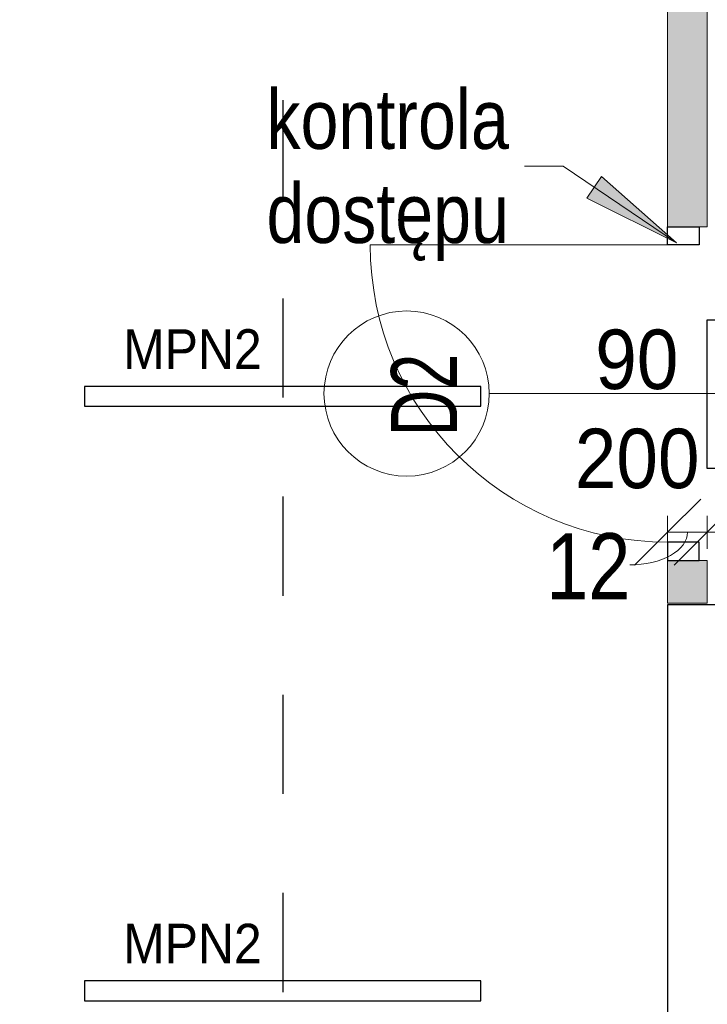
# Model space of a CAD drawing. Header units: centimetres. Extents: x -1631 to 21770, y -8842 to 3590.
# Tile 105 of 150: x -519 to -311, y 1989 to 2288. Entities that reach past the tile are written whole.
import ezdxf

# ---------------------------------------------------------------- set-up
doc = ezdxf.new("R2010")
doc.units = ezdxf.units.CM
doc.linetypes.add('Dash', pattern=[60, 30, -30])
for name, color, linetype, lineweight in [('A-ANNO-DIMS', 211, 'Continuous', 13), ('A-ANNO-DIMS-100', 211, 'Continuous', 13), ('A-ANNO-NOTE', 131, 'Continuous', 9), ('A-DETL', 90, 'Continuous', 9), ('A-DETL-GENF', 92, 'Continuous', 9), ('A-DETL-MEDM', 33, 'Continuous', 13), ('A-DOOR', 31, 'Continuous', 13), ('A-WALL', 113, 'Continuous', 13), ('A-WALL-PATT', 111, 'Continuous', 13), ('G-ANNO-TEXT', 231, 'Continuous', 13)]:
    doc.layers.add(name, color=color, linetype=linetype, lineweight=lineweight)
doc.layers.add('E_oprawy', color=12, linetype='Continuous')
doc.styles.add('Arial', font='arial.ttf', dxfattribs={"width": 0.9, "height": 18})
doc.styles.add('Arial Narrow_5', font='ARIALN.TTF', dxfattribs={"height": 20})
doc.styles.add('Arial Narrow_6', font='ARIALN.TTF', dxfattribs={"height": 18})
doc.styles.add('Arial_1', font='arial.ttf', dxfattribs={"width": 0.7, "height": 20})
doc.dimstyles.new('Diagonal_1_100__0__wewnętrzne', dxfattribs={"dimscale": 30.48, "dimtxt": 20.468619, "dimasz": 0.656168, "dimexe": 0.164042, "dimexo": 0.0625, "dimgap": 0.032808, "dimtad": 1, "dimdec": 0, "dimdsep": 46, "dimtxsty": 'Arial Narrow_5', "dimblk1": 'OBLIQUE', "dimblk2": 'OBLIQUE', "dimsah": 1, "dimcen": 0.09, "dimazin": 0, "dimtfac": 1, "dimtdec": 4, "dimtix": 1, "dimtmove": 1, "dimatfit": 3, "dimfxl": 0, "dimtvp": 1, "dimtolj": 1, "dimtzin": 0, "dimarcsym": 0})
doc.dimstyles.new('Diagonal_1_100__0__wewnętrzne_1', dxfattribs={"dimscale": 30.48, "dimtxt": 20.468619, "dimasz": 0.656168, "dimexe": 0.164042, "dimexo": 0.0625, "dimgap": 0.032808, "dimtad": 1, "dimdec": 0, "dimdsep": 46, "dimtxsty": 'Arial Narrow_5', "dimblk1": 'OBLIQUE', "dimblk2": 'OBLIQUE', "dimsah": 1, "dimcen": 0.09, "dimazin": 0, "dimtfac": 1, "dimtdec": 4, "dimtix": 1, "dimtmove": 0, "dimatfit": 3, "dimfxl": 0, "dimtvp": 1, "dimtolj": 1, "dimtzin": 0, "dimarcsym": 0})

# ---------------------------------------------------------------- blocks, each defined once
blk = doc.blocks.new('DRZWI 1S - automatyczna etykieta - Drzwi 90-2321137-5_piętro III __10_50 m_ - stan projektowany')
at = {"layer": 'A-DETL-GENF'}
for p, q in [((-50.5, 6), (-50.5, -3.5)), ((-45, 6), (-50.5, 6)), ((-45, -3.5), (-45, 6)), ((50.5, 6), (45, 6)), ((45, 6), (45, -3.5)), ((50.5, -3.5), (50.5, 6)), ((-50.5, -3.5), (-45, -3.5)), ((45, -3.5), (50.5, -3.5))]:
    blk.add_line(p, q, dxfattribs=at)
at = {"layer": 'A-DETL-MEDM', "lineweight": 25}
for p, q in [((-45, 6), (-50.5, 6)), ((-50.5, 6), (-50.5, -3.5)), ((-45, -3.5), (-45, 6)), ((45, -3.5), (45, 6)), ((45, 6), (50.5, 6)), ((50.5, 6), (50.5, -3.5)), ((-50.5, -3.5), (-45, -3.5)), ((50.5, -3.5), (45, -3.5))]:
    blk.add_line(p, q, dxfattribs=at)
at = {"layer": 'A-DOOR'}
blk.add_line((45, 6), (45, 96), dxfattribs=at)
blk.add_arc((45, 6), 90, 90, 180, dxfattribs=at)
blk = doc.blocks.new('DIMBLOCK55-5_piętro III __10_50 m_ - stan projektowany')
at = {"layer": 'A-ANNO-DIMS-100', "transparency": 16777216}
for p, q in [((-310.62, 2132.33), (-300.62, 2142.33)), ((-202.62, 2132.33), (-192.62, 2142.33)), ((-310.62, 2127.33), (-310.62, 2137.33)), ((-202.62, 2127.33), (-202.62, 2137.33)), ((-310.62, 2132.33), (-320.62, 2122.33)), ((-202.62, 2132.33), (-310.62, 2132.33)), ((-310.62, 2132.33), (-310.62, 2127.33)), ((-202.62, 2132.33), (-212.62, 2122.33)), ((-202.62, 2132.33), (-202.62, 2127.33))]:
    blk.add_line(p, q, dxfattribs=at)
at = {"layer": 'A-ANNO-DIMS-100', "color": 0, "transparency": 16777216, "insert": (-275.63, 2159.18), "char_height": 20, "width": 45.6158, "attachment_point": 1, "line_spacing_factor": 0.974696, "style": 'Arial Narrow_5'}
blk.add_mtext('108', dxfattribs=at)
blk = doc.blocks.new('_Oblique')
at = {"color": 0, "linetype": 'ByBlock', "lineweight": -2}
blk.add_line((-0.5, -0.5), (0.5, 0.5), dxfattribs=at)
blk = doc.blocks.new('DIMBLOCK56-5_piętro III __10_50 m_ - stan projektowany')
at = {"layer": 'A-ANNO-DIMS-100', "transparency": 16777216}
for p, q in [((-322.62, 2132.33), (-312.62, 2142.33)), ((-310.62, 2132.33), (-300.62, 2142.33)), ((-322.62, 2127.33), (-322.62, 2137.33)), ((-310.62, 2127.33), (-310.62, 2137.33)), ((-322.62, 2132.33), (-332.62, 2122.33)), ((-310.62, 2132.33), (-322.62, 2132.33)), ((-322.62, 2132.33), (-322.62, 2127.33)), ((-310.62, 2132.33), (-320.62, 2122.33)), ((-310.62, 2132.33), (-310.62, 2127.33))]:
    blk.add_line(p, q, dxfattribs=at)
blk.add_ellipse((-334.04, 2132.33), major_axis=(-17.41, 0), ratio=0.567597, start_param=1.570796, end_param=3.141593, dxfattribs=at)
at = {"layer": 'A-ANNO-DIMS-100', "color": 0, "transparency": 16777216, "insert": (-359.38, 2132.05), "char_height": 20, "width": 30.4105, "attachment_point": 1, "line_spacing_factor": 0.974696, "style": 'Arial Narrow_5'}
blk.add_mtext('12', dxfattribs=at)
blk = doc.blocks.new('MPN2')
at = {"layer": 'E_oprawy', "linetype": 'ByBlock'}
blk.add_lwpolyline([(-60, 3), (-60, -3), (60, -3), (60, 3)], close=True, dxfattribs=at)
at = {"layer": 'E_oprawy'}
blk.add_circle((0, 0), 0.00001, dxfattribs=at)
at = {"layer": 'E_oprawy', "color": 4, "style": 'Arial', "width": 0.9}
blk.add_text('MPN2', height=12, dxfattribs=at).set_placement((-48.27, 8.29))
blk = doc.blocks.new('EW_W_GORE')
at = {"layer": 'E_oprawy'}
for points in [[(431.95, 125.13), (425.73, 125.13), (425.73, 113.58), (431.95, 113.58)], [(438.17, 125.13), (434.88, 120.79), (434.88, 117.78), (437.1, 120.71), (437.1, 113.58), (439.24, 113.58), (439.24, 120.71), (441.46, 117.78), (441.46, 120.79)], [(446.02, 124.01, 1), (443.78, 124.01, 1)], [(447.38, 122.28), (448.73, 122.28), (449.62, 120.89), (450.3, 121.32), (450.01, 121.78), (449.13, 123.14), (446.83, 123.14), (445.25, 122.06), (445.1, 121.75), (444.98, 120), (443.37, 120), (443.37, 119.23), (445.7, 119.23), (445.95, 120.1), (446.4, 119.43), (447.05, 118.48), (445.13, 117.18), (445.13, 113.58), (446.14, 113.58), (446.14, 116.64), (448.23, 117.98), (448.23, 115.45), (451.45, 115.46), (451.45, 116.38), (449.24, 116.38), (449.24, 119.27)]]:
    blk.add_hatch(color=3, dxfattribs=at).paths.add_polyline_path(points)
at = {"layer": 'E_oprawy', "color": 3}
for p, q in [((425.73, 125.13), (431.95, 125.13)), ((425.73, 113.58), (425.73, 125.13)), ((431.95, 125.13), (431.95, 113.58)), ((434.88, 120.79), (438.17, 125.13)), ((441.46, 120.79), (438.17, 125.13)), ((444.98, 120), (445.1, 121.75)), ((445.1, 121.75), (445.25, 122.06)), ((445.25, 122.06), (446.83, 123.14)), ((446.83, 123.14), (449.13, 123.14)), ((448.73, 122.28), (447.38, 122.28)), ((447.38, 122.28), (449.24, 119.27)), ((449.62, 120.89), (448.73, 122.28)), ((449.13, 123.14), (450.01, 121.78)), ((450.3, 121.32), (449.62, 120.89)), ((450.01, 121.78), (450.3, 121.32)), ((434.88, 117.78), (434.88, 120.79)), ((437.1, 120.71), (434.88, 117.78)), ((437.1, 113.58), (437.1, 120.71)), ((439.24, 113.58), (439.24, 120.71)), ((439.24, 120.71), (441.46, 117.78)), ((441.46, 117.78), (441.46, 120.79)), ((443.37, 119.23), (443.37, 120)), ((443.37, 120), (444.98, 120)), ((445.95, 120.1), (445.7, 119.23)), ((446.4, 119.43), (445.95, 120.1)), ((447.05, 118.48), (446.4, 119.43)), ((449.24, 119.27), (449.24, 116.38)), ((445.7, 119.23), (443.37, 119.23)), ((445.13, 117.18), (447.05, 118.48)), ((448.23, 117.98), (446.14, 116.64)), ((448.23, 115.45), (448.23, 117.98)), ((445.13, 113.58), (445.13, 117.18)), ((446.14, 116.64), (446.14, 113.58)), ((451.45, 115.46), (448.23, 115.45)), ((449.24, 116.38), (451.45, 116.38)), ((451.45, 116.38), (451.45, 115.46)), ((431.95, 113.58), (425.73, 113.58)), ((437.1, 113.58), (439.24, 113.58)), ((446.14, 113.58), (445.13, 113.58))]:
    blk.add_line(p, q, dxfattribs=at)
blk.add_lwpolyline([(423.17, 126.85), (453.17, 126.85), (453.17, 111.85), (423.17, 111.85)], close=True, dxfattribs=at)
blk.add_circle((444.9, 124.01), 1.12, dxfattribs=at)

msp = doc.modelspace()

# ---------------------------------------------------------------- hatches: boundary and pattern name
at = {"layer": 'A-WALL-PATT'}
h = msp.add_hatch(color=9, dxfattribs=at)
h.paths.add_polyline_path([(-322.62, 2110.83), (-310.62, 2110.83), (-310.62, 2123.83), (-322.62, 2123.83)], flags=0)
h.paths.add_polyline_path([(-322.62, 2224.83), (-310.62, 2224.83), (-310.62, 2542.83), (-322.62, 2542.83), (-322.62, 2265.07)], flags=0)
h.paths.add_polyline_path([(-322.62, 2643.83), (-310.62, 2643.83), (-310.62, 2768.33), (-322.62, 2768.33)], flags=0)
at = {"layer": 'G-ANNO-TEXT'}
msp.add_hatch(color=50, dxfattribs=at).paths.add_polyline_path([(-319.97, 2219.95), (-342.61, 2240.02), (-347.04, 2233.48)], flags=0)

# ---------------------------------------------------------------- linework, layer by layer
at = {"layer": 'A-ANNO-NOTE', "lineweight": 13}
msp.add_line((-286.62, 2174.33), (-376.62, 2174.33), dxfattribs=at)
msp.add_line((-286.62, 2174.33), (-376.62, 2174.33), dxfattribs=at)
msp.add_circle((-401.62, 2174.33), 25, dxfattribs=at)
at = {"layer": 'A-DETL', "linetype": 'Dash', "lineweight": 25}
msp.add_open_spline([(-552.77, 2638.57), (-478.91, 2638.57), (-476.08, 2638.57), (-439.12, 2638.57), (-439.12, 2601.62), (-439.12, 2598.79), (-439.12, 2573.54), (-439.12, 1655.82), (-439.12, 1618.87), (-439.12, 1616.04), (-439.12, 1512.36), (-439.12, 1509.53), (-439.12, 1472.57), (-476.08, 1472.57), (-478.91, 1472.57), (-555.62, 1472.57)], degree=3, knots=[0, 0, 0, 0, 1.242892, 2.082132, 2.921372, 3.63261, 13.975949, 24.692511, 35.163852, 36.732804, 37.928533, 39.497485, 40.336725, 41.175965, 42.450024, 42.450024, 42.450024, 42.450024], dxfattribs=at)
at = {"layer": 'A-WALL', "lineweight": 9}
for p, q in [((-322.62, 2542.83), (-322.62, 2224.83)), ((-310.62, 2224.83), (-310.62, 2452.33)), ((-313.12, 2224.83), (-310.62, 2224.83)), ((-322.62, 2123.83), (-322.62, 2110.83)), ((-310.62, 2123.83), (-313.12, 2123.83)), ((-310.62, 2110.83), (-310.62, 2123.83))]:
    msp.add_line(p, q, dxfattribs=at)
at = {"layer": 'A-WALL'}
msp.add_line((-322.62, 2110.83), (-310.62, 2110.83), dxfattribs=at)
at = {"layer": 'A-WALL', "color": 7, "lineweight": 25}
for p, q in [((-248.12, 2110.33), (-322.62, 2110.33)), ((-322.62, 2110.33), (-322.62, 1628.33))]:
    msp.add_line(p, q, dxfattribs=at)
at = {"layer": 'G-ANNO-TEXT', "color": 50}
for p, q in [((-354.27, 2243.14), (-365.98, 2243.14)), ((-319.97, 2219.95), (-354.27, 2243.14)), ((-342.61, 2240.02), (-347.04, 2233.48)), ((-319.97, 2219.95), (-342.61, 2240.02)), ((-347.04, 2233.48), (-319.97, 2219.95))]:
    msp.add_line(p, q, dxfattribs=at)

# ---------------------------------------------------------------- block references
at = {"layer": 'A-DOOR', "rotation": 89.99999999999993}
msp.add_blockref('DRZWI 1S - automatyczna etykieta - Drzwi 90-2321137-5_piętro III __10_50 m_ - stan projektowany', (-316.62, 2174.33), dxfattribs=at)
at = {"layer": 'E_oprawy'}
for p in [(-439.12, 2173.51), (-439.12, 1993.51)]:
    msp.add_blockref('MPN2', p, dxfattribs=at)
at = {"layer": 'E_oprawy', "xscale": 1.5, "yscale": 1.5, "zscale": 1.5, "rotation": 90}
msp.add_blockref('EW_W_GORE', (-120.34, 1516.86), dxfattribs=at)

# ---------------------------------------------------------------- texts
at = {"layer": 'A-ANNO-NOTE', "lineweight": 211, "char_height": 18, "attachment_point": 5, "line_spacing_factor": 0.936439, "style": 'Arial'}
for s, insert, width in [('\\pxqc,t6.35,12.7,19.05,25.4,31.75,38.1,44.45,50.8,57.15,63.5,69.85,76.2,82.55,88.9,95.25,101.6,107.95,114.3,120.65,127,133.35,139.7,146.05,152.4,158.75,165.1,171.45,177.8,184.15,190.5,196.85,203.2;{90}', (-331.95, 2184.56), 25.65), ('\\pxqc,t6.35,12.7,19.05,25.4,31.75,38.1,44.45,50.8,57.15,63.5,69.85,76.2,82.55,88.9,95.25,101.6,107.95,114.3,120.65,127,133.35,139.7,146.05,152.4,158.75,165.1,171.45,177.8,184.15,190.5,196.85,203.2;{200}', (-331.86, 2154.56), 38.07), ('\\pxqc,t6.35,12.7,19.05,25.4,31.75,38.1,44.45,50.8,57.15,63.5,69.85,76.2,82.55,88.9,95.25,101.6,107.95,114.3,120.65,127,133.35,139.7,146.05,152.4,158.75,165.1,171.45,177.8,184.15,190.5,196.85,203.2;{200}', (-331.86, 2154.56), 38.07)]:
    msp.add_mtext(s, dxfattribs=dict(at, insert=insert, width=width))
at = {"layer": 'A-ANNO-NOTE', "lineweight": 211, "insert": (-396.33, 2173.9), "char_height": 20, "width": 25.97, "attachment_point": 5, "rotation": 90, "line_spacing_factor": 0.936439, "style": 'Arial_1'}
msp.add_mtext('\\pxqc,t4.445,8.89,13.335,17.78,22.225,26.67,31.115,35.56,40.005,44.45,48.895,53.34,57.785,62.23,66.675,71.12,75.565,80.01,84.455,88.9,93.345,97.79,102.235,106.68,111.125,115.57,120.015,124.46,128.905,133.35,137.795,142.24;{D2}', dxfattribs=at)
at = {"layer": 'G-ANNO-TEXT', "color": 7, "insert": (-444.03, 2266.4), "char_height": 18, "width": 73.4, "attachment_point": 1, "line_spacing_factor": 0.949189, "style": 'Arial Narrow_6'}
msp.add_mtext('\\pt127.00008,253.99998,381.00006,507.99996,635.00004,761.99994,889.00002,1015.99992,1143,1270.00008,1396.99998,1524.00006,1650.99996,1778.00004,1904.99994,2032.00002,2158.99992,2286,2413.00008,2539.99998,2667.00006,2793.99996,2921.00004,3047.99994,3175.00002,3301.99992,3429,3556.00008,3682.99998,3810.00006,3936.99996,4064.00004;kontrola dostępu', dxfattribs=at)

# ---------------------------------------------------------------- dimensions: what is measured, and where the dimension line sits
at = {"layer": 'A-ANNO-DIMS'}
dim = msp.add_linear_dim(base=(-310.62, 2132.33), p1=(-202.62, 2127.33), p2=(-310.62, 2127.33), dimstyle='Diagonal_1_100__0__wewnętrzne_1', override={"dimpost": '<>', "dimfxl": 108}, dxfattribs=at)
dim.commit()
dim.dimension.update_dxf_attribs({"geometry": 'DIMBLOCK55-5_piętro III __10_50 m_ - stan projektowany', "text_midpoint": (-256.62, 2143.55)})
dim = msp.add_linear_dim(base=(-322.62, 2132.33), p1=(-310.62, 2127.33), p2=(-322.62, 2127.33), dimstyle='Diagonal_1_100__0__wewnętrzne', override={"dimpost": '<>', "dimfxl": 12}, dxfattribs=at)
dim.commit()
dim.dimension.update_dxf_attribs({"geometry": 'DIMBLOCK56-5_piętro III __10_50 m_ - stan projektowany', "text_midpoint": (-344.18, 2118.72), "dimtype": 160})

doc.saveas('drawing.dxf')
